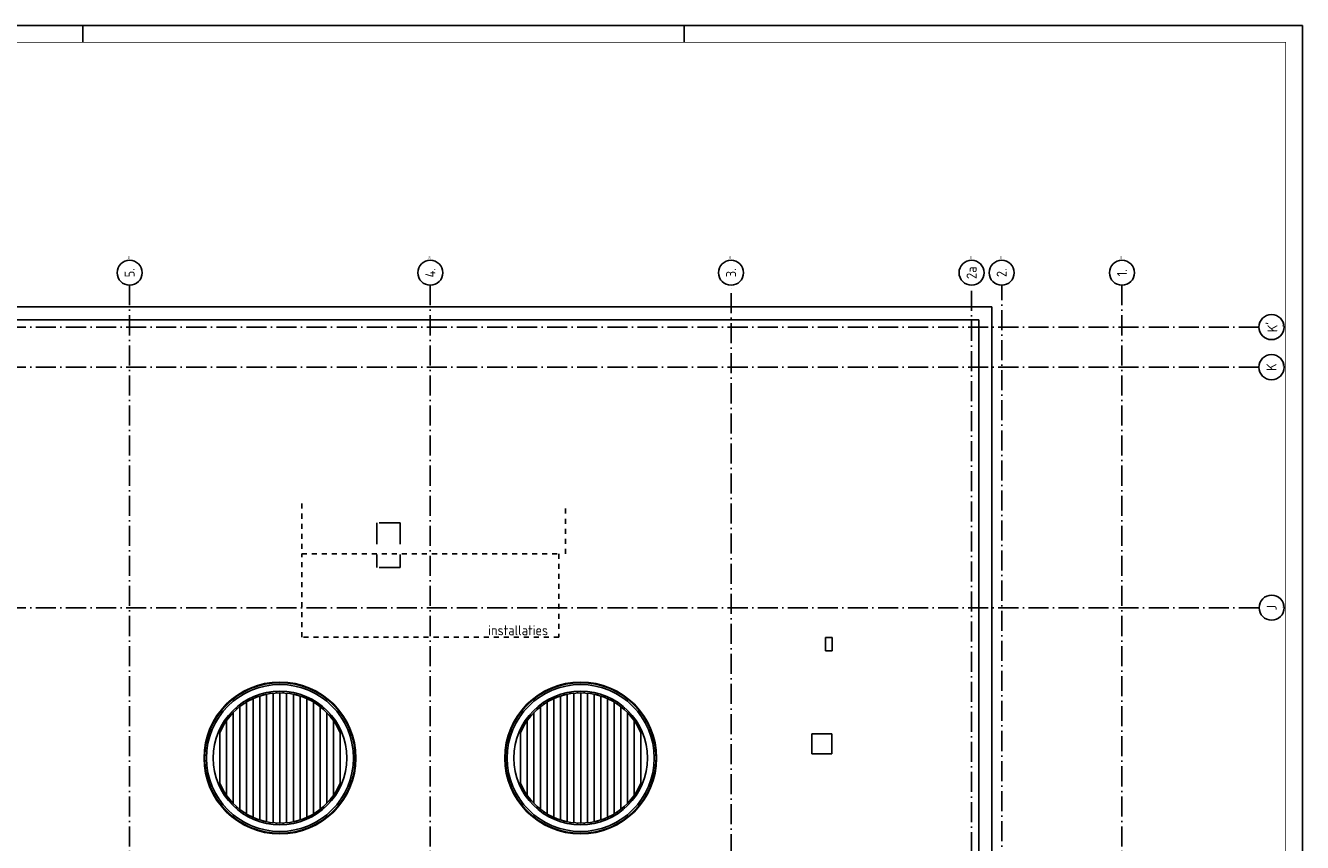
# Model space of a CAD drawing. Header units: millimetres. Extents: x 50250 to 324922, y 191 to 84291.
# Tile 44 of 44: x 202490 to 240707, y 59834 to 84291. Entities that reach past the tile are written whole.
import ezdxf
from ezdxf.enums import TextEntityAlignment as Align

# ---------------------------------------------------------------- set-up
doc = ezdxf.new("R2010")
doc.units = ezdxf.units.MM
doc.header["$LTSCALE"] = 100
for name, pattern in [('DASHDOT', [9, 6, -1.5, 0, -1.5]), ('DASHED', [3, 1.5, -1.5]), ('HIDDEN', [9.525, 6.35, -3.175])]:
    doc.linetypes.add(name, pattern=pattern)
doc.layers.get('0').update_dxf_attribs({"linetype": 'CONTINUOUS'})
for name, color, linetype in [('AL$1----_ALGEMEEN', 7, 'CONTINUOUS'), ('AL$7----_STRAMIEN', 1, 'DASHDOT'), ('AL27----_DAKEN', 7, 'CONTINUOUS'), ('ALN-----_BLOCKNAAM', 2, 'CONTINUOUS'), ('BL$4----', 7, 'CONTINUOUS'), ('LIJN025', 10, 'CONTINUOUS'), ('LIJN050', 90, 'CONTINUOUS'), ('OL59----_WTBINST', 7, 'CONTINUOUS'), ('TEKST25', 10, 'CONTINUOUS'), ('TEKST35', 50, 'CONTINUOUS'), ('TEKST50', 90, 'CONTINUOUS')]:
    doc.layers.add(name, color=color, linetype=linetype)
doc.styles.add('ISO', font='ISO.SHX')
doc.styles.add('ROMAND', font='romand')
doc.styles.get("Standard").update_dxf_attribs({"font": 'iso.shx'})

# ---------------------------------------------------------------- blocks, each defined once
blk = doc.blocks.new('A0-GE')
at = {"layer": 'LIJN025'}
for p, q in [((1135, 836), (1135, 841)), ((1315, 836), (1315, 841))]:
    blk.add_line(p, q, dxfattribs=at)
blk.add_lwpolyline([(1500, 841), (1500, 0), (0, 0), (0, 841)], close=True, dxfattribs=at)
at = {"layer": 'LIJN050', "const_width": 0.2}
blk.add_lwpolyline([(1495, 836), (25, 836), (25, 5), (1495, 5)], close=True, dxfattribs=at)
at = {"layer": 'TEKST25', "style": 'ROMAND', "width": 2.899115}
blk.add_attdef('STATUS', text='', height=2.5, dxfattribs=at).set_placement((1454, 71.5), (1493, 71.5), align=Align.FIT)
at = {"layer": 'TEKST25', "style": 'ISO'}
for tag, p in [('E', (1455.25, 66)), ('NAAM-E', (1466.75, 66)), ('DATUM-E', (1485, 66)), ('D', (1455.25, 61)), ('NAAM-D', (1466.75, 61)), ('DATUM-D', (1485, 61)), ('C', (1455.25, 56)), ('NAAM-C', (1466.75, 56)), ('DATUM-C', (1485, 56)), ('B', (1455.25, 51)), ('NAAM-B', (1466.75, 51)), ('DATUM-B', (1485, 51)), ('A', (1455.25, 46)), ('NAAM-A', (1466.75, 46)), ('DATUM-A', (1485, 46))]:
    blk.add_attdef(tag, text='', height=2.5, dxfattribs=at).set_placement(p, align=Align.CENTER)
for tag, p in [('DATUM', (1332.75, 36.25)), ('SCHAAL', (1368, 36.25)), ('GETEKEND', (1398.25, 36.25)), ('GECONTOL.', (1433, 36.25)), ('FORMAAT', (1463.25, 28.25))]:
    blk.add_attdef(tag, p, '', height=2.5, dxfattribs=at)
at = {"layer": 'TEKST35', "style": 'ISO'}
for tag, p in [('PROJECT', (1334.5, 72.5)), ('PLAATS', (1334.5, 63.5)), ('INSTALLATIE-REGEL1', (1334.5, 52.5)), ('INSTALLATIE-REGEL2', (1334.5, 43.5))]:
    blk.add_attdef(tag, p, '', height=4, dxfattribs=at)
blk.add_attdef('PROJ.NR.', text='', height=4, dxfattribs=at).set_placement((1481, 23), align=Align.CENTER)
at = {"layer": 'TEKST50', "style": 'ISO'}
blk.add_attdef('FILE-NAAM', text='', height=5, dxfattribs=at).set_placement((1473.5, 7.5), align=Align.CENTER)
blk = doc.blocks.new('1011')
at = {"layer": 'AL$7----_STRAMIEN', "color": 7, "linetype": 'Continuous'}
blk.add_circle((-750, 0), 750, dxfattribs=at)
at = {"layer": 'AL$7----_STRAMIEN', "color": 3, "linetype": 'Continuous'}
blk.add_attdef('STR-NAAM', text='', height=600, rotation=360, dxfattribs=at).set_placement((-750, 0), align=Align.MIDDLE)
at = {"layer": 'ALN-----_BLOCKNAAM', "linetype": 'Continuous'}
blk.add_text('1011', height=100, dxfattribs=at).set_placement((0, 0))
blk = doc.blocks.new('1010')
at = {"layer": 'AL$7----_STRAMIEN', "color": 7, "linetype": 'Continuous'}
blk.add_circle((0, 750), 750, dxfattribs=at)
at = {"layer": 'AL$7----_STRAMIEN', "color": 3, "linetype": 'Continuous'}
blk.add_attdef('STR-NAAM', text='', height=600, rotation=360, dxfattribs=at).set_placement((0, 750), align=Align.MIDDLE)
at = {"layer": 'ALN-----_BLOCKNAAM', "linetype": 'Continuous'}
blk.add_text('1010', height=100, dxfattribs=at).set_placement((0, 0))

msp = doc.modelspace()

# ---------------------------------------------------------------- linework, layer by layer
at = {"layer": 'AL$1----_ALGEMEEN', "color": 8}
for p, q in [((209405, 64183), (209405, 64237)), ((209505, 60508), (209505, 64219)), ((209605, 64248), (209605, 64300)), ((209705, 60455), (209705, 64272)), ((209805, 64290), (209805, 64341)), ((209905, 60424), (209905, 64303)), ((210005, 64311), (210005, 64361)), ((210105, 60413), (210105, 64313)), ((210205, 64311), (210205, 64361)), ((210305, 60424), (210305, 64303)), ((210405, 64290), (210405, 64341)), ((210505, 60455), (210505, 64272)), ((210605, 64248), (210605, 64300)), ((210705, 60508), (210705, 64219)), ((210805, 64183), (210805, 64237)), ((218405, 64183), (218405, 64237)), ((218505, 60508), (218505, 64219)), ((218605, 64248), (218605, 64300)), ((218705, 60455), (218705, 64272)), ((218805, 64290), (218805, 64341)), ((218905, 60424), (218905, 64303)), ((219005, 64311), (219005, 64361)), ((219105, 60413), (219105, 64313)), ((219205, 64311), (219205, 64361)), ((219305, 60424), (219305, 64303)), ((219405, 64290), (219405, 64341)), ((219505, 60455), (219505, 64272)), ((219605, 64248), (219605, 64300)), ((219705, 60508), (219705, 64219)), ((219805, 64183), (219805, 64237)), ((208805, 63817), (208805, 63883)), ((208905, 60826), (208905, 63900)), ((209005, 63974), (209005, 64034)), ((209105, 60689), (209105, 64037)), ((209205, 64093), (209205, 64149)), ((209305, 60585), (209305, 64142)), ((210905, 60585), (210905, 64142)), ((211005, 64093), (211005, 64149)), ((211105, 60689), (211105, 64037)), ((211205, 63974), (211205, 64034)), ((211305, 60826), (211305, 63900)), ((211405, 63817), (211405, 63883)), ((217805, 63817), (217805, 63883)), ((217905, 60826), (217905, 63900)), ((218005, 63974), (218005, 64034)), ((218105, 60689), (218105, 64037)), ((218205, 64093), (218205, 64149)), ((218305, 60585), (218305, 64142)), ((219905, 60585), (219905, 64142)), ((220005, 64093), (220005, 64149)), ((220105, 60689), (220105, 64037)), ((220205, 63974), (220205, 64034)), ((220305, 60826), (220305, 63900)), ((220405, 63817), (220405, 63883)), ((208505, 61249), (208505, 63478)), ((208605, 63609), (208605, 63686)), ((208705, 61006), (208705, 63721)), ((211505, 61006), (211505, 63721)), ((211605, 63609), (211605, 63686)), ((211705, 61249), (211705, 63478)), ((217505, 61249), (217505, 63478)), ((217605, 63609), (217605, 63686)), ((217705, 61006), (217705, 63721)), ((220505, 61006), (220505, 63721)), ((220605, 63609), (220605, 63686)), ((220705, 61249), (220705, 63478)), ((208305, 61613), (208305, 63113)), ((208405, 63319), (208405, 63417)), ((211805, 63319), (211805, 63417)), ((211905, 61613), (211905, 63113)), ((217305, 61613), (217305, 63113)), ((217405, 63319), (217405, 63417)), ((220805, 63319), (220805, 63417)), ((220905, 61613), (220905, 63113)), ((208405, 61310), (208405, 61408)), ((211805, 61310), (211805, 61408)), ((217405, 61310), (217405, 61408)), ((220805, 61310), (220805, 61408)), ((208605, 61041), (208605, 61117)), ((208805, 60844), (208805, 60910)), ((211405, 60844), (211405, 60910)), ((211605, 61041), (211605, 61117)), ((217605, 61041), (217605, 61117)), ((217805, 60844), (217805, 60910)), ((220405, 60844), (220405, 60910)), ((220605, 61041), (220605, 61117)), ((209005, 60693), (209005, 60753)), ((209205, 60577), (209205, 60634)), ((209405, 60490), (209405, 60543)), ((209605, 60427), (209605, 60479)), ((209805, 60386), (209805, 60437)), ((210005, 60366), (210005, 60416)), ((210205, 60366), (210205, 60416)), ((210405, 60386), (210405, 60437)), ((210605, 60427), (210605, 60479)), ((210805, 60490), (210805, 60543)), ((211005, 60577), (211005, 60634)), ((211205, 60693), (211205, 60753)), ((218005, 60693), (218005, 60753)), ((218205, 60577), (218205, 60634)), ((218405, 60490), (218405, 60543)), ((218605, 60427), (218605, 60479)), ((218805, 60386), (218805, 60437)), ((219005, 60366), (219005, 60416)), ((219205, 60366), (219205, 60416)), ((219405, 60386), (219405, 60437)), ((219605, 60427), (219605, 60479)), ((219805, 60490), (219805, 60543)), ((220005, 60577), (220005, 60634)), ((220205, 60693), (220205, 60753))]:
    msp.add_line(p, q, dxfattribs=at)
for centre, radius in [((210105, 62363), 2273), ((210105, 62363), 2255), ((219105, 62363), 2273), ((219105, 62363), 2255), ((210105, 62363), 2200), ((210105, 62363), 2000), ((219105, 62363), 2200), ((219105, 62363), 2000)]:
    msp.add_circle(centre, radius, dxfattribs=at)
for centre, start, end in [((210105, 62363), 22.6199, 157.3801), ((219105, 62363), 22.6199, 157.3801), ((210105, 62363), 202.6199, 337.3801), ((219105, 62363), 202.6199, 337.3801)]:
    msp.add_arc(centre, 1950, start, end, dxfattribs=at)
at = {"layer": 'AL$7----_STRAMIEN', "color": 1}
for p, q in [((214605, 76516), (214605, 40112)), ((235305, 76516), (235305, 40113))]:
    msp.add_line(p, q, dxfattribs=at)
at = {"layer": 'AL$7----_STRAMIEN', "color": 2, "linetype": 'HIDDEN'}
for p, q in [((213705, 69403), (213005, 69403)), ((213005, 69403), (213005, 68063)), ((213705, 69403), (213705, 68063)), ((213705, 68063), (213005, 68063)), ((226429, 65571), (226429, 65971)), ((226429, 65971), (226629, 65971)), ((226629, 65971), (226629, 65571)), ((226629, 65571), (226429, 65571))]:
    msp.add_line(p, q, dxfattribs=at)
at = {"layer": 'AL$7----_STRAMIEN', "color": 2}
for p, q in [((226622, 63083), (226022, 63083)), ((226022, 62483), (226022, 63083)), ((226622, 62483), (226622, 63083)), ((226622, 62483), (226022, 62483))]:
    msp.add_line(p, q, dxfattribs=at)
at = {"layer": 'AL$7----_STRAMIEN', "color": 1}
for points in [[(205605, 76516), (205605, 40090)], [(223605, 47778), (223605, 76516)], [(230805, 47844), (230805, 76516)], [(231705, 40069), (231705, 76516)], [(239405, 75263), (194595, 75263)], [(239405, 74063), (194595, 74063)], [(239405, 66863), (194505, 66863)]]:
    msp.add_lwpolyline(points, dxfattribs=at)
at = {"layer": 'AL27----_DAKEN', "color": 8}
for p, q in [((197795, 75873), (231415, 75873)), ((231415, 75873), (231415, 58213)), ((198185, 75483), (231025, 75483)), ((231025, 75483), (231025, 58213))]:
    msp.add_line(p, q, dxfattribs=at)
at = {"layer": 'OL59----_WTBINST', "color": 8, "linetype": 'DASHED'}
for p, q in [((210755, 69978), (210755, 68478)), ((218647, 68478), (218647, 69978)), ((210755, 68478), (218455, 68478)), ((210755, 68478), (218455, 68478)), ((210755, 65978), (210755, 68478)), ((218455, 68478), (218455, 65978)), ((218455, 65978), (210755, 65978))]:
    msp.add_line(p, q, dxfattribs=at)

# ---------------------------------------------------------------- block references
at = {"xscale": 100, "yscale": 100, "zscale": 100}
msp.add_blockref('A0-GE', (90707, 191), dxfattribs=at)
at = {"layer": 'AL$7----_STRAMIEN', "xscale": 0.5, "yscale": 0.5, "zscale": 0.5, "rotation": 90}
for name, p, values in [('1011', (205605, 77266), {'STR-NAAM': '5.'}), ('1011', (214605, 77266), {'STR-NAAM': '4.'}), ('1011', (223605, 77266), {'STR-NAAM': '3.'}), ('1011', (230805, 77266), {'STR-NAAM': '2a'}), ('1011', (231705, 77266), {'STR-NAAM': '2.'}), ('1011', (235305, 77266), {'STR-NAAM': '1.'}), ('1010', (240155, 75263), {'STR-NAAM': "K'"}), ('1010', (240155, 74063), {'STR-NAAM': 'K'}), ('1010', (240160, 66863), {'STR-NAAM': 'J'})]:
    msp.add_blockref(name, p, dxfattribs=at).add_auto_attribs(values)

# ---------------------------------------------------------------- texts
at = {"layer": 'BL$4----', "color": 8}
msp.add_text('installaties', height=300, dxfattribs=at).set_placement((216336, 66038))

doc.saveas('drawing.dxf')
